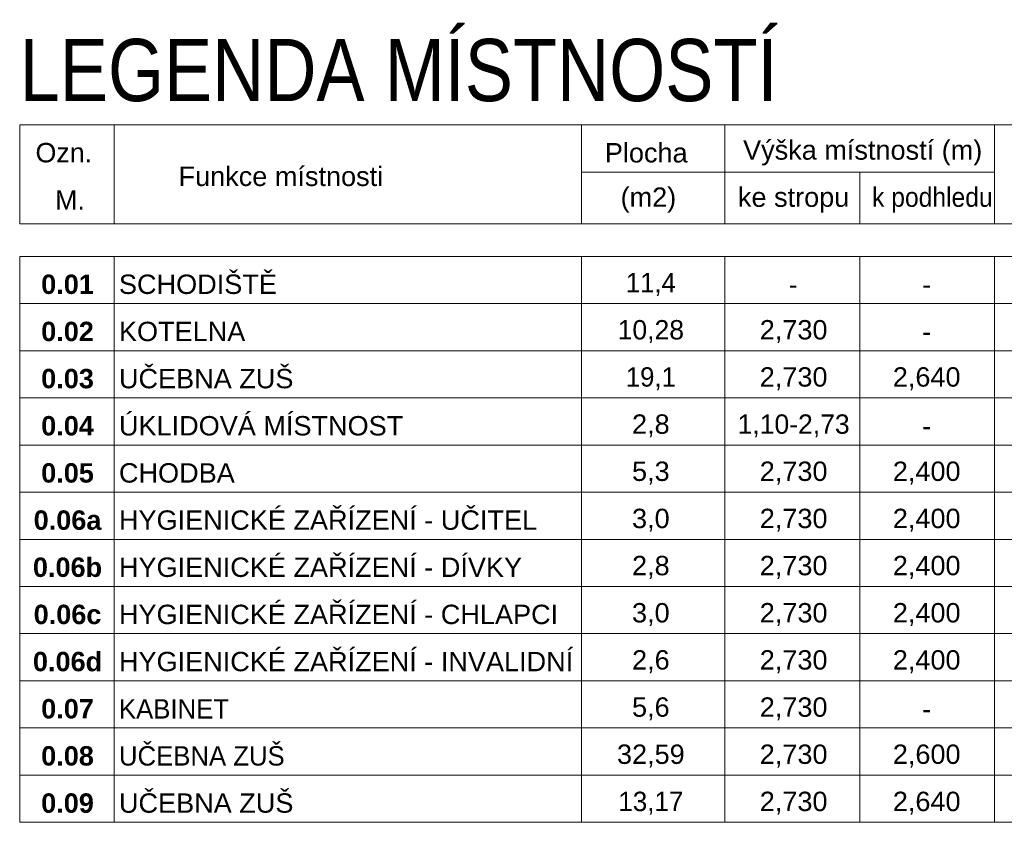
# Model space of a CAD drawing. Header units: millimetres. Extents: x -97971 to 48677, y -63570 to -5533.
# Tile 60 of 65: x 27032 to 32568, y -48467 to -43953. Entities that reach past the tile are written whole.
import ezdxf

# ---------------------------------------------------------------- set-up
doc = ezdxf.new("R2010")
doc.units = ezdxf.units.MM
doc.layers.add('XR$10$LEGENDA - POVRCHY ___1', color=7, linetype='Continuous', lineweight=25)
doc.layers.add('XR$5$LEGENDA MÍSTNOSTÍ_1', color=7, linetype='Continuous', lineweight=25)
doc.styles.add('ARIAL', font='ARIAL.TTF')

# ---------------------------------------------------------------- blocks, each defined once
blk = doc.blocks.new('KOMPLEXNÍ OBJEKT_67')
at = {"layer": 'XR$5$LEGENDA MÍSTNOSTÍ_1', "color": 7, "linetype": 'Continuous', "lineweight": 13}
for p, q in [((31755.5, -45284.4), (31755.5, -45549.7)), ((31755.5, -45549.7), (31755.5, -45284.4)), ((31755.5, -45284.4), (32513.9, -45284.4)), ((32513.9, -45549.7), (32513.9, -45284.4)), ((31755.5, -45549.7), (32513.9, -45549.7))]:
    blk.add_line(p, q, dxfattribs=at)
at = {"layer": 'XR$5$LEGENDA MÍSTNOSTÍ_1', "color": 7, "linetype": 'Continuous', "lineweight": 25, "insert": (32131.9, -45442.1), "char_height": 108.97, "width": 103.825, "attachment_point": 5, "style": 'ARIAL'}
blk.add_mtext('\\W0.97;-', dxfattribs=at)
blk = doc.blocks.new('KOMPLEXNÍ OBJEKT_68')
at = {"layer": 'XR$5$LEGENDA MÍSTNOSTÍ_1', "color": 7, "linetype": 'Continuous', "lineweight": 13}
for p, q in [((31755.5, -46080.2), (31755.5, -46345.4)), ((31755.5, -46345.4), (31755.5, -46080.2)), ((31755.5, -46080.2), (32513.9, -46080.2)), ((32513.9, -46345.4), (32513.9, -46080.2)), ((31755.5, -46345.4), (32513.9, -46345.4))]:
    blk.add_line(p, q, dxfattribs=at)
at = {"layer": 'XR$5$LEGENDA MÍSTNOSTÍ_1', "color": 7, "linetype": 'Continuous', "lineweight": 25, "insert": (32131.9, -46237.9), "char_height": 108.97, "width": 103.825, "attachment_point": 5, "style": 'ARIAL'}
blk.add_mtext('\\W0.97;-', dxfattribs=at)
blk = doc.blocks.new('KOMPLEXNÍ OBJEKT_69')
at = {"layer": 'XR$5$LEGENDA MÍSTNOSTÍ_1', "color": 7, "linetype": 'Continuous', "lineweight": 13}
for p, q in [((27032.1, -45284.4), (27563.7, -45284.4)), ((27032.1, -45549.7), (27032.1, -45284.4)), ((27563.7, -45284.4), (27563.7, -45549.7)), ((27563.7, -45549.7), (27563.7, -45284.4)), ((27563.7, -45284.4), (30190.3, -45284.4)), ((30190.3, -45549.7), (30190.3, -45284.4)), ((30190.3, -45284.4), (30997.1, -45284.4)), ((30997.1, -45549.7), (30997.1, -45284.4)), ((30997.1, -45284.4), (31755.5, -45284.4)), ((27032.1, -45549.7), (27563.7, -45549.7)), ((27563.7, -45549.7), (30190.3, -45549.7)), ((30190.3, -45549.7), (30997.1, -45549.7)), ((30997.1, -45549.7), (31755.5, -45549.7))]:
    blk.add_line(p, q, dxfattribs=at)
at = {"layer": 'XR$5$LEGENDA MÍSTNOSTÍ_1', "color": 7, "linetype": 'Continuous', "lineweight": 13, "insert": (27301.1, -45442.1), "char_height": 108.97, "width": 350.889, "attachment_point": 5, "style": 'ARIAL'}
blk.add_mtext('\\A1;{\\fArial|i0|b1;\\H108.970467;\\W1.000000;\\C7;0.01}\\P', dxfattribs=at)
at = {"layer": 'XR$5$LEGENDA MÍSTNOSTÍ_1', "color": 7, "linetype": 'Continuous', "lineweight": 25, "char_height": 108.97, "style": 'ARIAL'}
for s, insert, width, attachment_point in [('\\W1.00;SCHODIŠTĚ', (27590.2, -45442.1), 944.462, 4), ('\\W0.95;11,4', (30580.9, -45442.1), 349.474, 5), ('\\W0.97;-', (31380.5, -45442.1), 103.825, 5)]:
    blk.add_mtext(s, dxfattribs=dict(at, insert=insert, width=width, attachment_point=attachment_point))
blk = doc.blocks.new('KOMPLEXNÍ OBJEKT_70')
at = {"layer": 'XR$5$LEGENDA MÍSTNOSTÍ_1', "color": 7, "linetype": 'Continuous', "lineweight": 13}
for p, q in [((27032.1, -45814.9), (27032.1, -45549.7)), ((27032.1, -45549.7), (27563.7, -45549.7)), ((27563.7, -45549.7), (27563.7, -45814.9)), ((27563.7, -45814.9), (27563.7, -45549.7)), ((27563.7, -45549.7), (30190.3, -45549.7)), ((30190.3, -45814.9), (30190.3, -45549.7)), ((30190.3, -45549.7), (30997.1, -45549.7)), ((30997.1, -45814.9), (30997.1, -45549.7)), ((30997.1, -45549.7), (31755.5, -45549.7)), ((27032.1, -45814.9), (27563.7, -45814.9)), ((27563.7, -45814.9), (30190.3, -45814.9)), ((30190.3, -45814.9), (30997.1, -45814.9)), ((30997.1, -45814.9), (31755.5, -45814.9))]:
    blk.add_line(p, q, dxfattribs=at)
at = {"layer": 'XR$5$LEGENDA MÍSTNOSTÍ_1', "color": 7, "linetype": 'Continuous', "lineweight": 13, "insert": (27301.1, -45707.4), "char_height": 108.97, "width": 352.384, "attachment_point": 5, "style": 'ARIAL'}
blk.add_mtext('\\A1;{\\fArial|i0|b1;\\H108.970467;\\W1.000000;\\C7;0.02}\\P', dxfattribs=at)
at = {"layer": 'XR$5$LEGENDA MÍSTNOSTÍ_1', "color": 7, "linetype": 'Continuous', "lineweight": 25, "char_height": 108.97, "style": 'ARIAL'}
for s, insert, width, attachment_point in [('\\W1.00;KOTELNA', (27590.2, -45707.4), 766.445, 4), ('\\W0.98;10,28', (30580.9, -45707.4), 436.674, 5), ('\\W1.00;2,730', (31383.8, -45707.4), 437.848, 5)]:
    blk.add_mtext(s, dxfattribs=dict(at, insert=insert, width=width, attachment_point=attachment_point))
blk = doc.blocks.new('KOMPLEXNÍ OBJEKT_71')
at = {"layer": 'XR$5$LEGENDA MÍSTNOSTÍ_1', "color": 7, "linetype": 'Continuous', "lineweight": 13}
for p, q in [((27032.1, -46080.2), (27032.1, -45814.9)), ((27032.1, -45814.9), (27563.7, -45814.9)), ((27563.7, -45814.9), (27563.7, -46080.2)), ((27563.7, -46080.2), (27563.7, -45814.9)), ((27563.7, -45814.9), (30190.3, -45814.9)), ((30190.3, -46080.2), (30190.3, -45814.9)), ((30190.3, -45814.9), (30997.1, -45814.9)), ((30997.1, -46080.2), (30997.1, -45814.9)), ((30997.1, -45814.9), (31755.5, -45814.9)), ((27032.1, -46080.2), (27563.7, -46080.2)), ((27563.7, -46080.2), (30190.3, -46080.2)), ((30190.3, -46080.2), (30997.1, -46080.2)), ((30997.1, -46080.2), (31755.5, -46080.2))]:
    blk.add_line(p, q, dxfattribs=at)
at = {"layer": 'XR$5$LEGENDA MÍSTNOSTÍ_1', "color": 7, "linetype": 'Continuous', "lineweight": 13, "insert": (27301.1, -45972.6), "char_height": 108.97, "width": 352.384, "attachment_point": 5, "style": 'ARIAL'}
blk.add_mtext('\\A1;{\\fArial|i0|b1;\\H108.970467;\\W1.000000;\\C7;0.03}\\P', dxfattribs=at)
at = {"layer": 'XR$5$LEGENDA MÍSTNOSTÍ_1', "color": 7, "linetype": 'Continuous', "lineweight": 25, "char_height": 108.97, "style": 'ARIAL'}
for s, insert, width, attachment_point in [('\\W1.00;UČEBNA ZUŠ', (27590.2, -45972.6), 1038.981, 4), ('\\W0.95;19,1', (30580.9, -45972.6), 349.474, 5), ('\\W1.00;2,730', (31383.8, -45972.6), 437.848, 5)]:
    blk.add_mtext(s, dxfattribs=dict(at, insert=insert, width=width, attachment_point=attachment_point))
blk = doc.blocks.new('KOMPLEXNÍ OBJEKT_72')
at = {"layer": 'XR$5$LEGENDA MÍSTNOSTÍ_1', "color": 7, "linetype": 'Continuous', "lineweight": 13}
for p, q in [((27032.1, -46345.4), (27032.1, -46080.2)), ((27032.1, -46080.2), (27563.7, -46080.2)), ((27563.7, -46080.2), (27563.7, -46345.4)), ((27563.7, -46345.4), (27563.7, -46080.2)), ((27563.7, -46080.2), (30190.3, -46080.2)), ((30190.3, -46345.4), (30190.3, -46080.2)), ((30190.3, -46080.2), (30997.1, -46080.2)), ((30997.1, -46345.4), (30997.1, -46080.2)), ((30997.1, -46080.2), (31755.5, -46080.2)), ((27032.1, -46345.4), (27563.7, -46345.4)), ((27563.7, -46345.4), (30190.3, -46345.4)), ((30190.3, -46345.4), (30997.1, -46345.4)), ((30997.1, -46345.4), (31755.5, -46345.4))]:
    blk.add_line(p, q, dxfattribs=at)
at = {"layer": 'XR$5$LEGENDA MÍSTNOSTÍ_1', "color": 7, "linetype": 'Continuous', "lineweight": 25, "char_height": 108.97, "style": 'ARIAL'}
for s, insert, width, attachment_point in [('\\W1.00;ÚKLIDOVÁ MÍSTNOST', (27590.2, -46237.9), 1654.566, 4), ('\\W1.00;2,8', (30580.9, -46237.9), 266.838, 5), ('\\W0.98;1,10-2,73', (31383.8, -46237.9), 699.852, 5)]:
    blk.add_mtext(s, dxfattribs=dict(at, insert=insert, width=width, attachment_point=attachment_point))
at = {"layer": 'XR$5$LEGENDA MÍSTNOSTÍ_1', "color": 7, "linetype": 'Continuous', "lineweight": 13, "insert": (27301.1, -46237.9), "char_height": 108.97, "width": 352.384, "attachment_point": 5, "style": 'ARIAL'}
blk.add_mtext('\\A1;{\\fArial|i0|b1;\\H108.970467;\\W1.000000;\\C7;0.04}\\P', dxfattribs=at)
blk = doc.blocks.new('KOMPLEXNÍ OBJEKT_73')
at = {"layer": 'XR$5$LEGENDA MÍSTNOSTÍ_1', "color": 7, "linetype": 'Continuous', "lineweight": 13}
for p, q in [((27032.1, -46610.7), (27032.1, -46345.4)), ((27032.1, -46345.4), (27563.7, -46345.4)), ((27563.7, -46345.4), (27563.7, -46610.7)), ((27563.7, -46610.7), (27563.7, -46345.4)), ((27563.7, -46345.4), (30190.3, -46345.4)), ((30190.3, -46610.7), (30190.3, -46345.4)), ((30190.3, -46345.4), (30997.1, -46345.4)), ((30997.1, -46610.7), (30997.1, -46345.4)), ((30997.1, -46345.4), (31755.5, -46345.4)), ((27032.1, -46610.7), (27563.7, -46610.7)), ((27563.7, -46610.7), (30190.3, -46610.7)), ((30190.3, -46610.7), (30997.1, -46610.7)), ((30997.1, -46610.7), (31755.5, -46610.7))]:
    blk.add_line(p, q, dxfattribs=at)
at = {"layer": 'XR$5$LEGENDA MÍSTNOSTÍ_1', "color": 7, "linetype": 'Continuous', "lineweight": 13, "insert": (27301.1, -46503.1), "char_height": 108.97, "width": 352.384, "attachment_point": 5, "style": 'ARIAL'}
blk.add_mtext('\\A1;{\\fArial|i0|b1;\\H108.970467;\\W1.000000;\\C7;0.05}\\P', dxfattribs=at)
at = {"layer": 'XR$5$LEGENDA MÍSTNOSTÍ_1', "color": 7, "linetype": 'Continuous', "lineweight": 25, "char_height": 108.97, "style": 'ARIAL'}
for s, insert, width, attachment_point in [('\\W1.00;CHODBA', (27590.2, -46503.1), 708.426, 4), ('\\W1.00;5,3', (30580.9, -46503.1), 266.838, 5), ('\\W1.00;2,730', (31383.8, -46503.1), 437.848, 5)]:
    blk.add_mtext(s, dxfattribs=dict(at, insert=insert, width=width, attachment_point=attachment_point))
blk = doc.blocks.new('KOMPLEXNÍ OBJEKT_74')
at = {"layer": 'XR$5$LEGENDA MÍSTNOSTÍ_1', "color": 7, "linetype": 'Continuous', "lineweight": 13}
for p, q in [((27032.1, -46875.9), (27032.1, -46610.7)), ((27032.1, -46610.7), (27563.7, -46610.7)), ((27563.7, -46610.7), (27563.7, -46875.9)), ((27563.7, -46875.9), (27563.7, -46610.7)), ((27563.7, -46610.7), (30190.3, -46610.7)), ((30190.3, -46875.9), (30190.3, -46610.7)), ((30190.3, -46610.7), (30997.1, -46610.7)), ((30997.1, -46875.9), (30997.1, -46610.7)), ((30997.1, -46610.7), (31755.5, -46610.7)), ((27032.1, -46875.9), (27563.7, -46875.9)), ((27563.7, -46875.9), (30190.3, -46875.9)), ((30190.3, -46875.9), (30997.1, -46875.9)), ((30997.1, -46875.9), (31755.5, -46875.9))]:
    blk.add_line(p, q, dxfattribs=at)
at = {"layer": 'XR$5$LEGENDA MÍSTNOSTÍ_1', "color": 7, "linetype": 'Continuous', "lineweight": 13, "insert": (27301.1, -46768.4), "char_height": 108.97, "width": 437.848, "attachment_point": 5, "style": 'ARIAL'}
blk.add_mtext('\\A1;{\\fArial|i0|b1;\\H108.970467;\\W1.000000;\\C7;0.06a}\\P', dxfattribs=at)
at = {"layer": 'XR$5$LEGENDA MÍSTNOSTÍ_1', "color": 7, "linetype": 'Continuous', "lineweight": 25, "char_height": 108.97, "style": 'ARIAL'}
for s, insert, width, attachment_point in [('\\W1.00;HYGIENICKÉ ZAŘÍZENÍ - UČITEL', (27590.2, -46768.4), 2408.303, 4), ('\\W1.00;3,0', (30580.9, -46768.4), 266.838, 5), ('\\W1.00;2,730', (31383.8, -46768.4), 437.848, 5)]:
    blk.add_mtext(s, dxfattribs=dict(at, insert=insert, width=width, attachment_point=attachment_point))
blk = doc.blocks.new('KOMPLEXNÍ OBJEKT_75')
at = {"layer": 'XR$5$LEGENDA MÍSTNOSTÍ_1', "color": 7, "linetype": 'Continuous', "lineweight": 13}
for p, q in [((31755.5, -46610.7), (31755.5, -46875.9)), ((31755.5, -46875.9), (31755.5, -46610.7)), ((31755.5, -46610.7), (32513.9, -46610.7)), ((32513.9, -46875.9), (32513.9, -46610.7)), ((31755.5, -46875.9), (32513.9, -46875.9))]:
    blk.add_line(p, q, dxfattribs=at)
at = {"layer": 'XR$5$LEGENDA MÍSTNOSTÍ_1', "color": 7, "linetype": 'Continuous', "lineweight": 25, "insert": (32131.9, -46768.4), "char_height": 108.97, "width": 437.848, "attachment_point": 5, "style": 'ARIAL'}
blk.add_mtext('\\W1.00;2,400', dxfattribs=at)
blk = doc.blocks.new('KOMPLEXNÍ OBJEKT_76')
at = {"layer": 'XR$5$LEGENDA MÍSTNOSTÍ_1', "color": 7, "linetype": 'Continuous', "lineweight": 13}
for p, q in [((31755.5, -46345.4), (31755.5, -46610.7)), ((31755.5, -46610.7), (31755.5, -46345.4)), ((31755.5, -46345.4), (32513.9, -46345.4)), ((32513.9, -46610.7), (32513.9, -46345.4)), ((31755.5, -46610.7), (32513.9, -46610.7))]:
    blk.add_line(p, q, dxfattribs=at)
at = {"layer": 'XR$5$LEGENDA MÍSTNOSTÍ_1', "color": 7, "linetype": 'Continuous', "lineweight": 25, "insert": (32131.9, -46503.1), "char_height": 108.97, "width": 437.848, "attachment_point": 5, "style": 'ARIAL'}
blk.add_mtext('\\W1.00;2,400', dxfattribs=at)
blk = doc.blocks.new('KOMPLEXNÍ OBJEKT_77')
at = {"layer": 'XR$5$LEGENDA MÍSTNOSTÍ_1', "color": 7, "linetype": 'Continuous', "lineweight": 13}
for p, q in [((27032.1, -47141.2), (27032.1, -46875.9)), ((27032.1, -46875.9), (27563.7, -46875.9)), ((27563.7, -46875.9), (27563.7, -47141.2)), ((27563.7, -47141.2), (27563.7, -46875.9)), ((27563.7, -46875.9), (30190.3, -46875.9)), ((30190.3, -47141.2), (30190.3, -46875.9)), ((30190.3, -46875.9), (30997.1, -46875.9)), ((30997.1, -47141.2), (30997.1, -46875.9)), ((30997.1, -46875.9), (31755.5, -46875.9)), ((27032.1, -47141.2), (27563.7, -47141.2)), ((27563.7, -47141.2), (30190.3, -47141.2)), ((30190.3, -47141.2), (30997.1, -47141.2)), ((30997.1, -47141.2), (31755.5, -47141.2))]:
    blk.add_line(p, q, dxfattribs=at)
at = {"layer": 'XR$5$LEGENDA MÍSTNOSTÍ_1', "color": 7, "linetype": 'Continuous', "lineweight": 25, "char_height": 108.97, "style": 'ARIAL'}
for s, insert, width, attachment_point in [('\\W1.00;HYGIENICKÉ ZAŘÍZENÍ - DÍVKY', (27590.2, -47033.6), 2322.923, 4), ('\\W1.00;2,8', (30580.9, -47033.6), 266.838, 5), ('\\W1.00;2,730', (31383.8, -47033.6), 437.848, 5)]:
    blk.add_mtext(s, dxfattribs=dict(at, insert=insert, width=width, attachment_point=attachment_point))
at = {"layer": 'XR$5$LEGENDA MÍSTNOSTÍ_1', "color": 7, "linetype": 'Continuous', "lineweight": 13, "insert": (27301.1, -47033.6), "char_height": 108.97, "width": 446.149, "attachment_point": 5, "style": 'ARIAL'}
blk.add_mtext('\\A1;{\\fArial|i0|b1;\\H108.970467;\\W1.000000;\\C7;0.06b}\\P', dxfattribs=at)
blk = doc.blocks.new('KOMPLEXNÍ OBJEKT_78')
at = {"layer": 'XR$5$LEGENDA MÍSTNOSTÍ_1', "color": 7, "linetype": 'Continuous', "lineweight": 13}
for p, q in [((31755.5, -45814.9), (31755.5, -46080.2)), ((31755.5, -46080.2), (31755.5, -45814.9)), ((31755.5, -45814.9), (32513.9, -45814.9)), ((32513.9, -46080.2), (32513.9, -45814.9)), ((31755.5, -46080.2), (32513.9, -46080.2))]:
    blk.add_line(p, q, dxfattribs=at)
at = {"layer": 'XR$5$LEGENDA MÍSTNOSTÍ_1', "color": 7, "linetype": 'Continuous', "lineweight": 25, "insert": (32131.9, -45972.6), "char_height": 108.97, "width": 437.848, "attachment_point": 5, "style": 'ARIAL'}
blk.add_mtext('\\W1.00;2,640', dxfattribs=at)
blk = doc.blocks.new('KOMPLEXNÍ OBJEKT_79')
at = {"layer": 'XR$5$LEGENDA MÍSTNOSTÍ_1', "color": 7, "linetype": 'Continuous', "lineweight": 13}
for p, q in [((27032.1, -48467.4), (27032.1, -48202.2)), ((27032.1, -48202.2), (27563.7, -48202.2)), ((27563.7, -48202.2), (27563.7, -48467.4)), ((27563.7, -48467.4), (27563.7, -48202.2)), ((27563.7, -48202.2), (30190.3, -48202.2)), ((30190.3, -48467.4), (30190.3, -48202.2)), ((30190.3, -48202.2), (30997.1, -48202.2)), ((30997.1, -48467.4), (30997.1, -48202.2)), ((30997.1, -48202.2), (31755.5, -48202.2)), ((27032.1, -48467.4), (27563.7, -48467.4)), ((27563.7, -48467.4), (30190.3, -48467.4)), ((30190.3, -48467.4), (30997.1, -48467.4)), ((30997.1, -48467.4), (31755.5, -48467.4))]:
    blk.add_line(p, q, dxfattribs=at)
at = {"layer": 'XR$5$LEGENDA MÍSTNOSTÍ_1', "color": 7, "linetype": 'Continuous', "lineweight": 13, "insert": (27301.1, -48359.9), "char_height": 108.97, "width": 352.384, "attachment_point": 5, "style": 'ARIAL'}
blk.add_mtext('\\A1;{\\fArial|i0|b1;\\H108.970467;\\W1.000000;\\C7;0.09}\\P', dxfattribs=at)
at = {"layer": 'XR$5$LEGENDA MÍSTNOSTÍ_1', "color": 7, "linetype": 'Continuous', "lineweight": 25, "char_height": 108.97, "style": 'ARIAL'}
for s, insert, width, attachment_point in [('\\W1.00;UČEBNA ZUŠ', (27590.2, -48359.9), 1038.981, 4), ('\\W0.96;13,17', (30580.9, -48359.9), 435.55, 5), ('\\W1.00;2,730', (31383.8, -48359.9), 437.848, 5)]:
    blk.add_mtext(s, dxfattribs=dict(at, insert=insert, width=width, attachment_point=attachment_point))
blk = doc.blocks.new('KOMPLEXNÍ OBJEKT_80')
at = {"layer": 'XR$5$LEGENDA MÍSTNOSTÍ_1', "color": 7, "linetype": 'Continuous', "lineweight": 13}
for p, q in [((27032.1, -48202.2), (27032.1, -47936.9)), ((27032.1, -47936.9), (27563.7, -47936.9)), ((27563.7, -47936.9), (27563.7, -48202.2)), ((27563.7, -48202.2), (27563.7, -47936.9)), ((27563.7, -47936.9), (30190.3, -47936.9)), ((30190.3, -48202.2), (30190.3, -47936.9)), ((30190.3, -47936.9), (30997.1, -47936.9)), ((30997.1, -48202.2), (30997.1, -47936.9)), ((30997.1, -47936.9), (31755.5, -47936.9)), ((27032.1, -48202.2), (27563.7, -48202.2)), ((27563.7, -48202.2), (30190.3, -48202.2)), ((30190.3, -48202.2), (30997.1, -48202.2)), ((30997.1, -48202.2), (31755.5, -48202.2))]:
    blk.add_line(p, q, dxfattribs=at)
at = {"layer": 'XR$5$LEGENDA MÍSTNOSTÍ_1', "color": 7, "linetype": 'Continuous', "lineweight": 13, "insert": (27301.1, -48094.6), "char_height": 108.97, "width": 352.384, "attachment_point": 5, "style": 'ARIAL'}
blk.add_mtext('\\A1;{\\fArial|i0|b1;\\H108.970467;\\W1.000000;\\C7;0.08}\\P', dxfattribs=at)
at = {"layer": 'XR$5$LEGENDA MÍSTNOSTÍ_1', "color": 7, "linetype": 'Continuous', "lineweight": 25, "char_height": 108.97, "style": 'ARIAL'}
for s, insert, width, attachment_point in [('\\W0.95;UČEBNA ZUŠ', (27590.2, -48094.6), 989.506, 4), ('\\W1.00;32,59', (30580.9, -48094.6), 437.848, 5), ('\\W1.00;2,730', (31383.8, -48094.6), 437.848, 5)]:
    blk.add_mtext(s, dxfattribs=dict(at, insert=insert, width=width, attachment_point=attachment_point))
blk = doc.blocks.new('KOMPLEXNÍ OBJEKT_81')
at = {"layer": 'XR$5$LEGENDA MÍSTNOSTÍ_1', "color": 7, "linetype": 'Continuous', "lineweight": 13}
for p, q in [((27032.1, -47936.9), (27032.1, -47671.7)), ((27032.1, -47671.7), (27563.7, -47671.7)), ((27563.7, -47671.7), (27563.7, -47936.9)), ((27563.7, -47936.9), (27563.7, -47671.7)), ((27563.7, -47671.7), (30190.3, -47671.7)), ((30190.3, -47936.9), (30190.3, -47671.7)), ((30190.3, -47671.7), (30997.1, -47671.7)), ((30997.1, -47936.9), (30997.1, -47671.7)), ((30997.1, -47671.7), (31755.5, -47671.7)), ((27032.1, -47936.9), (27563.7, -47936.9)), ((27563.7, -47936.9), (30190.3, -47936.9)), ((30190.3, -47936.9), (30997.1, -47936.9)), ((30997.1, -47936.9), (31755.5, -47936.9))]:
    blk.add_line(p, q, dxfattribs=at)
at = {"layer": 'XR$5$LEGENDA MÍSTNOSTÍ_1', "color": 7, "linetype": 'Continuous', "lineweight": 13, "insert": (27301.1, -47829.4), "char_height": 108.97, "width": 352.384, "attachment_point": 5, "style": 'ARIAL'}
blk.add_mtext('\\A1;{\\fArial|i0|b1;\\H108.970467;\\W1.000000;\\C7;0.07}\\P', dxfattribs=at)
at = {"layer": 'XR$5$LEGENDA MÍSTNOSTÍ_1', "color": 7, "linetype": 'Continuous', "lineweight": 25, "char_height": 108.97, "style": 'ARIAL'}
for s, insert, width, attachment_point in [('\\W0.95;KABINET', (27590.2, -47829.4), 672.809, 4), ('\\W1.00;5,6', (30580.9, -47829.4), 266.838, 5), ('\\W1.00;2,730', (31383.8, -47829.4), 437.848, 5)]:
    blk.add_mtext(s, dxfattribs=dict(at, insert=insert, width=width, attachment_point=attachment_point))
blk = doc.blocks.new('KOMPLEXNÍ OBJEKT_82')
at = {"layer": 'XR$5$LEGENDA MÍSTNOSTÍ_1', "color": 7, "linetype": 'Continuous', "lineweight": 13}
for p, q in [((31755.5, -47671.7), (31755.5, -47936.9)), ((31755.5, -47936.9), (31755.5, -47671.7)), ((31755.5, -47671.7), (32513.9, -47671.7)), ((32513.9, -47936.9), (32513.9, -47671.7)), ((31755.5, -47936.9), (32513.9, -47936.9))]:
    blk.add_line(p, q, dxfattribs=at)
at = {"layer": 'XR$5$LEGENDA MÍSTNOSTÍ_1', "color": 7, "linetype": 'Continuous', "lineweight": 25, "insert": (32131.9, -47829.4), "char_height": 108.97, "width": 103.825, "attachment_point": 5, "style": 'ARIAL'}
blk.add_mtext('\\W0.97;-', dxfattribs=at)
blk = doc.blocks.new('KOMPLEXNÍ OBJEKT_83')
at = {"layer": 'XR$5$LEGENDA MÍSTNOSTÍ_1', "color": 7, "linetype": 'Continuous', "lineweight": 13}
for p, q in [((27032.1, -47406.4), (27032.1, -47141.2)), ((27032.1, -47141.2), (27563.7, -47141.2)), ((27563.7, -47141.2), (27563.7, -47406.4)), ((27563.7, -47406.4), (27563.7, -47141.2)), ((27563.7, -47141.2), (30190.3, -47141.2)), ((30190.3, -47406.4), (30190.3, -47141.2)), ((30190.3, -47141.2), (30997.1, -47141.2)), ((30997.1, -47406.4), (30997.1, -47141.2)), ((30997.1, -47141.2), (31755.5, -47141.2)), ((27032.1, -47406.4), (27563.7, -47406.4)), ((27563.7, -47406.4), (30190.3, -47406.4)), ((30190.3, -47406.4), (30997.1, -47406.4)), ((30997.1, -47406.4), (31755.5, -47406.4))]:
    blk.add_line(p, q, dxfattribs=at)
at = {"layer": 'XR$5$LEGENDA MÍSTNOSTÍ_1', "color": 7, "linetype": 'Continuous', "lineweight": 25, "char_height": 108.97, "style": 'ARIAL'}
for s, insert, width, attachment_point in [('\\W1.00;HYGIENICKÉ ZAŘÍZENÍ - CHLAPCI', (27590.2, -47298.9), 2528.201, 4), ('\\W1.00;3,0', (30580.9, -47298.9), 266.838, 5), ('\\W1.00;2,730', (31383.8, -47298.9), 437.848, 5)]:
    blk.add_mtext(s, dxfattribs=dict(at, insert=insert, width=width, attachment_point=attachment_point))
at = {"layer": 'XR$5$LEGENDA MÍSTNOSTÍ_1', "color": 7, "linetype": 'Continuous', "lineweight": 13, "insert": (27301.1, -47298.9), "char_height": 108.97, "width": 439.091, "attachment_point": 5, "style": 'ARIAL'}
blk.add_mtext('\\A1;{\\fArial|i0|b1;\\H108.970467;\\W1.000000;\\C7;0.06c}\\P', dxfattribs=at)
blk = doc.blocks.new('KOMPLEXNÍ OBJEKT_84')
at = {"layer": 'XR$5$LEGENDA MÍSTNOSTÍ_1', "color": 7, "linetype": 'Continuous', "lineweight": 13}
for p, q in [((27032.1, -47671.7), (27032.1, -47406.4)), ((27032.1, -47406.4), (27563.7, -47406.4)), ((27563.7, -47406.4), (27563.7, -47671.7)), ((27563.7, -47671.7), (27563.7, -47406.4)), ((27563.7, -47406.4), (30190.3, -47406.4)), ((30190.3, -47671.7), (30190.3, -47406.4)), ((30190.3, -47406.4), (30997.1, -47406.4)), ((30997.1, -47671.7), (30997.1, -47406.4)), ((30997.1, -47406.4), (31755.5, -47406.4)), ((27032.1, -47671.7), (27563.7, -47671.7)), ((27563.7, -47671.7), (30190.3, -47671.7)), ((30190.3, -47671.7), (30997.1, -47671.7)), ((30997.1, -47671.7), (31755.5, -47671.7))]:
    blk.add_line(p, q, dxfattribs=at)
at = {"layer": 'XR$5$LEGENDA MÍSTNOSTÍ_1', "color": 7, "linetype": 'Continuous', "lineweight": 13, "insert": (27301.1, -47564.1), "char_height": 108.97, "width": 446.149, "attachment_point": 5, "style": 'ARIAL'}
blk.add_mtext('\\A1;{\\fArial|i0|b1;\\H108.970467;\\W1.000000;\\C7;0.06d}\\P', dxfattribs=at)
at = {"layer": 'XR$5$LEGENDA MÍSTNOSTÍ_1', "color": 7, "linetype": 'Continuous', "lineweight": 25, "char_height": 108.97, "style": 'ARIAL'}
for s, insert, width, attachment_point in [('\\W1.00;HYGIENICKÉ ZAŘÍZENÍ - INVALIDNÍ', (27590.2, -47564.1), 2611.721, 4), ('\\W1.00;2,6', (30580.9, -47564.1), 266.838, 5), ('\\W1.00;2,730', (31383.8, -47564.1), 437.848, 5)]:
    blk.add_mtext(s, dxfattribs=dict(at, insert=insert, width=width, attachment_point=attachment_point))
blk = doc.blocks.new('KOMPLEXNÍ OBJEKT_85')
at = {"layer": 'XR$5$LEGENDA MÍSTNOSTÍ_1', "color": 7, "linetype": 'Continuous', "lineweight": 13}
for p, q in [((31755.5, -47936.9), (31755.5, -48202.2)), ((31755.5, -48202.2), (31755.5, -47936.9)), ((31755.5, -47936.9), (32513.9, -47936.9)), ((32513.9, -48202.2), (32513.9, -47936.9)), ((31755.5, -48202.2), (32513.9, -48202.2))]:
    blk.add_line(p, q, dxfattribs=at)
at = {"layer": 'XR$5$LEGENDA MÍSTNOSTÍ_1', "color": 7, "linetype": 'Continuous', "lineweight": 25, "insert": (32131.9, -48094.6), "char_height": 108.97, "width": 437.848, "attachment_point": 5, "style": 'ARIAL'}
blk.add_mtext('\\W1.00;2,600', dxfattribs=at)
blk = doc.blocks.new('KOMPLEXNÍ OBJEKT_86')
at = {"layer": 'XR$5$LEGENDA MÍSTNOSTÍ_1', "color": 7, "linetype": 'Continuous', "lineweight": 13}
for p, q in [((31755.5, -46875.9), (31755.5, -47141.2)), ((31755.5, -47141.2), (31755.5, -46875.9)), ((31755.5, -46875.9), (32513.9, -46875.9)), ((32513.9, -47141.2), (32513.9, -46875.9)), ((31755.5, -47141.2), (32513.9, -47141.2))]:
    blk.add_line(p, q, dxfattribs=at)
at = {"layer": 'XR$5$LEGENDA MÍSTNOSTÍ_1', "color": 7, "linetype": 'Continuous', "lineweight": 25, "insert": (32131.9, -47033.6), "char_height": 108.97, "width": 437.848, "attachment_point": 5, "style": 'ARIAL'}
blk.add_mtext('\\W1.00;2,400', dxfattribs=at)
blk = doc.blocks.new('KOMPLEXNÍ OBJEKT_87')
at = {"layer": 'XR$5$LEGENDA MÍSTNOSTÍ_1', "color": 7, "linetype": 'Continuous', "lineweight": 13}
for p, q in [((31755.5, -47406.4), (31755.5, -47671.7)), ((31755.5, -47671.7), (31755.5, -47406.4)), ((31755.5, -47406.4), (32513.9, -47406.4)), ((32513.9, -47671.7), (32513.9, -47406.4)), ((31755.5, -47671.7), (32513.9, -47671.7))]:
    blk.add_line(p, q, dxfattribs=at)
at = {"layer": 'XR$5$LEGENDA MÍSTNOSTÍ_1', "color": 7, "linetype": 'Continuous', "lineweight": 25, "insert": (32131.9, -47564.1), "char_height": 108.97, "width": 437.848, "attachment_point": 5, "style": 'ARIAL'}
blk.add_mtext('\\W1.00;2,400', dxfattribs=at)
blk = doc.blocks.new('KOMPLEXNÍ OBJEKT_88')
at = {"layer": 'XR$5$LEGENDA MÍSTNOSTÍ_1', "color": 7, "linetype": 'Continuous', "lineweight": 13}
for p, q in [((31755.5, -47141.2), (31755.5, -47406.4)), ((31755.5, -47406.4), (31755.5, -47141.2)), ((31755.5, -47141.2), (32513.9, -47141.2)), ((32513.9, -47406.4), (32513.9, -47141.2)), ((31755.5, -47406.4), (32513.9, -47406.4))]:
    blk.add_line(p, q, dxfattribs=at)
at = {"layer": 'XR$5$LEGENDA MÍSTNOSTÍ_1', "color": 7, "linetype": 'Continuous', "lineweight": 25, "insert": (32131.9, -47298.9), "char_height": 108.97, "width": 437.848, "attachment_point": 5, "style": 'ARIAL'}
blk.add_mtext('\\W1.00;2,400', dxfattribs=at)
blk = doc.blocks.new('KOMPLEXNÍ OBJEKT_89')
at = {"layer": 'XR$5$LEGENDA MÍSTNOSTÍ_1', "color": 7, "linetype": 'Continuous', "lineweight": 13}
for p, q in [((31755.5, -48202.2), (31755.5, -48467.4)), ((31755.5, -48467.4), (31755.5, -48202.2)), ((31755.5, -48202.2), (32513.9, -48202.2)), ((32513.9, -48467.4), (32513.9, -48202.2)), ((31755.5, -48467.4), (32513.9, -48467.4))]:
    blk.add_line(p, q, dxfattribs=at)
at = {"layer": 'XR$5$LEGENDA MÍSTNOSTÍ_1', "color": 7, "linetype": 'Continuous', "lineweight": 25, "insert": (32131.9, -48359.9), "char_height": 108.97, "width": 437.848, "attachment_point": 5, "style": 'ARIAL'}
blk.add_mtext('\\W1.00;2,640', dxfattribs=at)
blk = doc.blocks.new('KOMPLEXNÍ OBJEKT_90')
at = {"layer": 'XR$5$LEGENDA MÍSTNOSTÍ_1', "color": 7, "linetype": 'Continuous', "lineweight": 13}
for p, q in [((31755.5, -45549.7), (31755.5, -45814.9)), ((31755.5, -45814.9), (31755.5, -45549.7)), ((31755.5, -45549.7), (32513.9, -45549.7)), ((32513.9, -45814.9), (32513.9, -45549.7)), ((31755.5, -45814.9), (32513.9, -45814.9))]:
    blk.add_line(p, q, dxfattribs=at)
at = {"layer": 'XR$5$LEGENDA MÍSTNOSTÍ_1', "color": 7, "linetype": 'Continuous', "lineweight": 25, "insert": (32131.9, -45707.4), "char_height": 108.97, "width": 103.825, "attachment_point": 5, "style": 'ARIAL'}
blk.add_mtext('\\W0.97;-', dxfattribs=at)
blk = doc.blocks.new('KOMPLEXNÍ OBJEKT_134')
at = {"layer": 'XR$10$LEGENDA - POVRCHY ___1', "color": 7, "linetype": 'Continuous', "lineweight": 13}
for p, q in [((32513.9, -45284.4), (33263.9, -45284.4)), ((32513.9, -45549.7), (32513.9, -45284.4)), ((33263.9, -45549.7), (33263.9, -45284.4)), ((32513.9, -45549.7), (33263.9, -45549.7))]:
    blk.add_line(p, q, dxfattribs=at)
at = {"layer": 'XR$10$LEGENDA - POVRCHY ___1', "color": 7, "linetype": 'Continuous', "lineweight": 25, "insert": (32888.9, -45442.1), "char_height": 108.97, "width": 103.825, "attachment_point": 5, "style": 'ARIAL'}
blk.add_mtext('\\W0.97;-', dxfattribs=at)
blk = doc.blocks.new('KOMPLEXNÍ OBJEKT_135')
at = {"layer": 'XR$10$LEGENDA - POVRCHY ___1', "color": 7, "linetype": 'Continuous', "lineweight": 13}
for p, q in [((32513.9, -45549.7), (33263.9, -45549.7)), ((32513.9, -45814.9), (32513.9, -45549.7)), ((33263.9, -45814.9), (33263.9, -45549.7)), ((32513.9, -45814.9), (33263.9, -45814.9))]:
    blk.add_line(p, q, dxfattribs=at)
at = {"layer": 'XR$10$LEGENDA - POVRCHY ___1', "color": 7, "linetype": 'Continuous', "lineweight": 25, "insert": (32888.9, -45707.4), "char_height": 108.97, "width": 239.058, "attachment_point": 5, "style": 'ARIAL'}
blk.add_mtext('\\W0.95;P1', dxfattribs=at)
blk = doc.blocks.new('KOMPLEXNÍ OBJEKT_147')
at = {"layer": 'XR$10$LEGENDA - POVRCHY ___1', "color": 7, "linetype": 'Continuous', "lineweight": 13}
for p, q in [((32513.9, -45814.9), (33263.9, -45814.9)), ((32513.9, -46080.2), (32513.9, -45814.9)), ((33263.9, -46080.2), (33263.9, -45814.9)), ((32513.9, -46080.2), (33263.9, -46080.2))]:
    blk.add_line(p, q, dxfattribs=at)
at = {"layer": 'XR$10$LEGENDA - POVRCHY ___1', "color": 7, "linetype": 'Continuous', "lineweight": 25, "insert": (32888.9, -45972.6), "char_height": 108.97, "width": 239.058, "attachment_point": 5, "style": 'ARIAL'}
blk.add_mtext('\\W0.95;P1', dxfattribs=at)
blk = doc.blocks.new('KOMPLEXNÍ OBJEKT_148')
at = {"layer": 'XR$10$LEGENDA - POVRCHY ___1', "color": 7, "linetype": 'Continuous', "lineweight": 13}
for p, q in [((32513.9, -46080.2), (33263.9, -46080.2)), ((32513.9, -46345.4), (32513.9, -46080.2)), ((33263.9, -46345.4), (33263.9, -46080.2)), ((32513.9, -46345.4), (33263.9, -46345.4))]:
    blk.add_line(p, q, dxfattribs=at)
at = {"layer": 'XR$10$LEGENDA - POVRCHY ___1', "color": 7, "linetype": 'Continuous', "lineweight": 25, "insert": (32888.9, -46237.9), "char_height": 108.97, "width": 239.058, "attachment_point": 5, "style": 'ARIAL'}
blk.add_mtext('\\W0.95;P1', dxfattribs=at)
blk = doc.blocks.new('KOMPLEXNÍ OBJEKT_149')
at = {"layer": 'XR$10$LEGENDA - POVRCHY ___1', "color": 7, "linetype": 'Continuous', "lineweight": 13}
for p, q in [((32513.9, -46345.4), (33263.9, -46345.4)), ((32513.9, -46610.7), (32513.9, -46345.4)), ((33263.9, -46610.7), (33263.9, -46345.4)), ((32513.9, -46610.7), (33263.9, -46610.7))]:
    blk.add_line(p, q, dxfattribs=at)
at = {"layer": 'XR$10$LEGENDA - POVRCHY ___1', "color": 7, "linetype": 'Continuous', "lineweight": 25, "insert": (32888.9, -46503.1), "char_height": 108.97, "width": 239.058, "attachment_point": 5, "style": 'ARIAL'}
blk.add_mtext('\\W0.95;P1', dxfattribs=at)
blk = doc.blocks.new('KOMPLEXNÍ OBJEKT_150')
at = {"layer": 'XR$10$LEGENDA - POVRCHY ___1', "color": 7, "linetype": 'Continuous', "lineweight": 13}
for p, q in [((32513.9, -46610.7), (33263.9, -46610.7)), ((32513.9, -46875.9), (32513.9, -46610.7)), ((33263.9, -46875.9), (33263.9, -46610.7)), ((32513.9, -46875.9), (33263.9, -46875.9))]:
    blk.add_line(p, q, dxfattribs=at)
at = {"layer": 'XR$10$LEGENDA - POVRCHY ___1', "color": 7, "linetype": 'Continuous', "lineweight": 25, "insert": (32888.9, -46768.4), "char_height": 108.97, "width": 239.058, "attachment_point": 5, "style": 'ARIAL'}
blk.add_mtext('\\W0.95;P1', dxfattribs=at)
blk = doc.blocks.new('KOMPLEXNÍ OBJEKT_151')
at = {"layer": 'XR$10$LEGENDA - POVRCHY ___1', "color": 7, "linetype": 'Continuous', "lineweight": 13}
for p, q in [((32513.9, -46875.9), (33263.9, -46875.9)), ((32513.9, -47141.2), (32513.9, -46875.9)), ((33263.9, -47141.2), (33263.9, -46875.9)), ((32513.9, -47141.2), (33263.9, -47141.2))]:
    blk.add_line(p, q, dxfattribs=at)
at = {"layer": 'XR$10$LEGENDA - POVRCHY ___1', "color": 7, "linetype": 'Continuous', "lineweight": 25, "insert": (32888.9, -47033.6), "char_height": 108.97, "width": 239.058, "attachment_point": 5, "style": 'ARIAL'}
blk.add_mtext('\\W0.95;P1', dxfattribs=at)
blk = doc.blocks.new('KOMPLEXNÍ OBJEKT_152')
at = {"layer": 'XR$10$LEGENDA - POVRCHY ___1', "color": 7, "linetype": 'Continuous', "lineweight": 13}
for p, q in [((32513.9, -47141.2), (33263.9, -47141.2)), ((32513.9, -47406.4), (32513.9, -47141.2)), ((33263.9, -47406.4), (33263.9, -47141.2)), ((32513.9, -47406.4), (33263.9, -47406.4))]:
    blk.add_line(p, q, dxfattribs=at)
at = {"layer": 'XR$10$LEGENDA - POVRCHY ___1', "color": 7, "linetype": 'Continuous', "lineweight": 25, "insert": (32888.9, -47298.9), "char_height": 108.97, "width": 239.058, "attachment_point": 5, "style": 'ARIAL'}
blk.add_mtext('\\W0.95;P1', dxfattribs=at)
blk = doc.blocks.new('KOMPLEXNÍ OBJEKT_153')
at = {"layer": 'XR$10$LEGENDA - POVRCHY ___1', "color": 7, "linetype": 'Continuous', "lineweight": 13}
for p, q in [((32513.9, -47406.4), (33263.9, -47406.4)), ((32513.9, -47671.7), (32513.9, -47406.4)), ((33263.9, -47671.7), (33263.9, -47406.4)), ((32513.9, -47671.7), (33263.9, -47671.7))]:
    blk.add_line(p, q, dxfattribs=at)
at = {"layer": 'XR$10$LEGENDA - POVRCHY ___1', "color": 7, "linetype": 'Continuous', "lineweight": 25, "insert": (32888.9, -47564.1), "char_height": 108.97, "width": 239.058, "attachment_point": 5, "style": 'ARIAL'}
blk.add_mtext('\\W0.95;P1', dxfattribs=at)
blk = doc.blocks.new('KOMPLEXNÍ OBJEKT_154')
at = {"layer": 'XR$10$LEGENDA - POVRCHY ___1', "color": 7, "linetype": 'Continuous', "lineweight": 13}
for p, q in [((32513.9, -47671.7), (33263.9, -47671.7)), ((32513.9, -47936.9), (32513.9, -47671.7)), ((33263.9, -47936.9), (33263.9, -47671.7)), ((32513.9, -47936.9), (33263.9, -47936.9))]:
    blk.add_line(p, q, dxfattribs=at)
at = {"layer": 'XR$10$LEGENDA - POVRCHY ___1', "color": 7, "linetype": 'Continuous', "lineweight": 25, "insert": (32888.9, -47829.4), "char_height": 108.97, "width": 239.058, "attachment_point": 5, "style": 'ARIAL'}
blk.add_mtext('\\W0.95;P1', dxfattribs=at)
blk = doc.blocks.new('KOMPLEXNÍ OBJEKT_155')
at = {"layer": 'XR$10$LEGENDA - POVRCHY ___1', "color": 7, "linetype": 'Continuous', "lineweight": 13}
for p, q in [((32513.9, -47936.9), (33263.9, -47936.9)), ((32513.9, -48202.2), (32513.9, -47936.9)), ((33263.9, -48202.2), (33263.9, -47936.9)), ((32513.9, -48202.2), (33263.9, -48202.2))]:
    blk.add_line(p, q, dxfattribs=at)
at = {"layer": 'XR$10$LEGENDA - POVRCHY ___1', "color": 7, "linetype": 'Continuous', "lineweight": 25, "insert": (32888.9, -48094.6), "char_height": 108.97, "width": 239.058, "attachment_point": 5, "style": 'ARIAL'}
blk.add_mtext('\\W0.95;P1', dxfattribs=at)
blk = doc.blocks.new('KOMPLEXNÍ OBJEKT_156')
at = {"layer": 'XR$10$LEGENDA - POVRCHY ___1', "color": 7, "linetype": 'Continuous', "lineweight": 13}
for p, q in [((32513.9, -48202.2), (33263.9, -48202.2)), ((32513.9, -48467.4), (32513.9, -48202.2)), ((33263.9, -48467.4), (33263.9, -48202.2)), ((32513.9, -48467.4), (33263.9, -48467.4))]:
    blk.add_line(p, q, dxfattribs=at)
at = {"layer": 'XR$10$LEGENDA - POVRCHY ___1', "color": 7, "linetype": 'Continuous', "lineweight": 25, "insert": (32888.9, -48359.9), "char_height": 108.97, "width": 239.058, "attachment_point": 5, "style": 'ARIAL'}
blk.add_mtext('\\W0.95;P1', dxfattribs=at)

msp = doc.modelspace()

# ---------------------------------------------------------------- linework, layer by layer
at = {"layer": 'XR$10$LEGENDA - POVRCHY ___1', "color": 7, "linetype": 'Continuous', "lineweight": 13}
for p, q in [((32513.9, -44544.8), (33263.9, -44544.8)), ((32513.9, -45101.8), (33263.9, -45101.8))]:
    msp.add_line(p, q, dxfattribs=at)
at = {"layer": 'XR$5$LEGENDA MÍSTNOSTÍ_1', "color": 7, "linetype": 'Continuous', "lineweight": 13}
for p, q in [((27032.1, -45101.8), (27032.1, -44544.8)), ((32513.9, -44544.8), (27032.1, -44544.8)), ((27563.7, -44544.8), (27563.7, -45101.8)), ((27563.7, -45101.8), (27563.7, -44544.8)), ((30190.3, -45101.8), (30190.3, -44544.8)), ((30997.1, -45101.8), (30997.1, -44544.8)), ((32513.9, -44810), (32513.9, -44544.8)), ((32513.9, -45101.8), (32513.9, -44544.8)), ((30190.3, -44810), (32513.9, -44810)), ((31755.5, -45101.8), (31755.5, -44810)), ((32513.9, -44810), (32513.9, -45101.8)), ((32513.9, -45101.8), (27032.1, -45101.8))]:
    msp.add_line(p, q, dxfattribs=at)

# ---------------------------------------------------------------- block references
at = {"layer": 'XR$10$LEGENDA - POVRCHY ___1', "color": 7, "linetype": 'Continuous', "lineweight": 25}
for name in ['KOMPLEXNÍ OBJEKT_134', 'KOMPLEXNÍ OBJEKT_135', 'KOMPLEXNÍ OBJEKT_147', 'KOMPLEXNÍ OBJEKT_148', 'KOMPLEXNÍ OBJEKT_149', 'KOMPLEXNÍ OBJEKT_150', 'KOMPLEXNÍ OBJEKT_151', 'KOMPLEXNÍ OBJEKT_152', 'KOMPLEXNÍ OBJEKT_153', 'KOMPLEXNÍ OBJEKT_154', 'KOMPLEXNÍ OBJEKT_155', 'KOMPLEXNÍ OBJEKT_156']:
    msp.add_blockref(name, (0, 0), dxfattribs=at)
at = {"layer": 'XR$5$LEGENDA MÍSTNOSTÍ_1', "color": 7, "linetype": 'Continuous', "lineweight": 25}
for name in ['KOMPLEXNÍ OBJEKT_69', 'KOMPLEXNÍ OBJEKT_67', 'KOMPLEXNÍ OBJEKT_70', 'KOMPLEXNÍ OBJEKT_90', 'KOMPLEXNÍ OBJEKT_71', 'KOMPLEXNÍ OBJEKT_78', 'KOMPLEXNÍ OBJEKT_72', 'KOMPLEXNÍ OBJEKT_68', 'KOMPLEXNÍ OBJEKT_73', 'KOMPLEXNÍ OBJEKT_76', 'KOMPLEXNÍ OBJEKT_74', 'KOMPLEXNÍ OBJEKT_75', 'KOMPLEXNÍ OBJEKT_77', 'KOMPLEXNÍ OBJEKT_86', 'KOMPLEXNÍ OBJEKT_83', 'KOMPLEXNÍ OBJEKT_88', 'KOMPLEXNÍ OBJEKT_87', 'KOMPLEXNÍ OBJEKT_82', 'KOMPLEXNÍ OBJEKT_80', 'KOMPLEXNÍ OBJEKT_85', 'KOMPLEXNÍ OBJEKT_79', 'KOMPLEXNÍ OBJEKT_89']:
    msp.add_blockref(name, (0, 0), dxfattribs=at)
at = {"layer": 'XR$5$LEGENDA MÍSTNOSTÍ_1', "color": 7, "linetype": 'Continuous', "lineweight": 13}
for name in ['KOMPLEXNÍ OBJEKT_84', 'KOMPLEXNÍ OBJEKT_81']:
    msp.add_blockref(name, (0, 0), dxfattribs=at)

# ---------------------------------------------------------------- texts
at = {"layer": 'XR$5$LEGENDA MÍSTNOSTÍ_1', "color": 7, "linetype": 'Continuous', "lineweight": 70, "insert": (27032.1, -44416.4), "char_height": 350, "width": 4428.555, "attachment_point": 7, "style": 'ARIAL'}
msp.add_mtext('\\W0.83;LEGENDA MÍSTNOSTÍ', dxfattribs=at)
at = {"layer": 'XR$5$LEGENDA MÍSTNOSTÍ_1', "color": 7, "linetype": 'Continuous', "lineweight": 25, "char_height": 108.97, "style": 'ARIAL'}
for s, insert, width, attachment_point in [('\\W1.00;Výška místností (m)', (31772, -44702.5), 1400.279, 5), ('\\W0.99;Ozn. ', (27121.1, -44757), 417.433, 7), ('\\W1.00;Plocha', (30555, -44702.5), 523.287, 5), ('\\W1.00;Funkce místnosti', (28500.6, -44835.1), 1207.851, 5), ('\\W0.99;M. ', (27314.9, -44967.7), 264.585, 5), ('\\W1.00;(m2)', (30567.2, -44967.7), 368.671, 5), ('\\W1.00;ke stropu', (31383.8, -44967.7), 682.983, 5), ('\\W0.91;k podhledu', (32163.8, -44967.7), 731.715, 5)]:
    msp.add_mtext(s, dxfattribs=dict(at, insert=insert, width=width, attachment_point=attachment_point))

doc.saveas('drawing.dxf')
